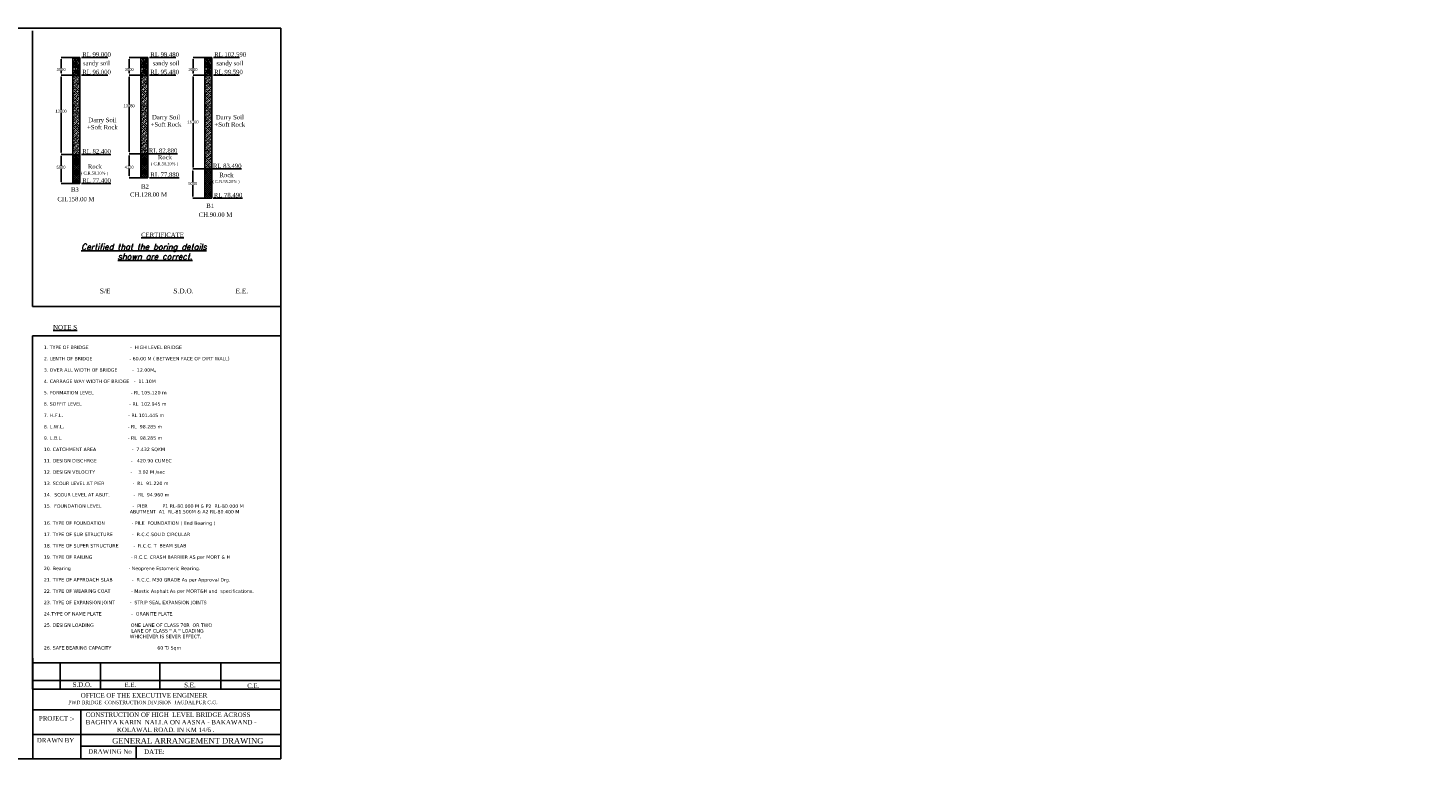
# Model space of a CAD drawing. Header units: millimetres. Extents: x -20950785 to 389010297, y -11535949 to 14056629.
# Tile 22 of 256: x 8095242 to 8335307, y -1027376 to -902047. Entities that reach past the tile are written whole.
import ezdxf

# ---------------------------------------------------------------- set-up
doc = ezdxf.new("R2010")
doc.units = ezdxf.units.MM
doc.header["$LTSCALE"] = 60
doc.header["$MEASUREMENT"] = 0
doc.styles.add('style1', font='txt.shx', dxfattribs={"height": 1})
doc.dimstyles.get("Standard").update_dxf_attribs({"dimtxt": 400, "dimasz": 215, "dimexe": 0.18, "dimexo": 0.0625, "dimgap": 0.09, "dimtad": 0, "dimtih": 1, "dimtoh": 1, "dimdec": 0, "dimzin": 4, "dimdsep": 46, "dimtxsty": 'Standard', "dimblk": 'OPEN90', "dimcen": 0, "dimadec": 0, "dimazin": 1, "dimtfac": 1, "dimtdec": 0, "dimtix": 1, "dimtofl": 0, "dimtmove": 0, "dimatfit": 3, "dimldrblk": 'OPEN30', "dimfxl": 1, "dimtolj": 1, "dimtzin": 0, "dimarcsym": 0})

# ---------------------------------------------------------------- blocks, each defined once
blk = doc.blocks.new('*D194')
at = {"color": 0, "linetype": 'Continuous', "lineweight": -2, "transparency": 16777216}
for p, q in [((8102934, -907115), (8100919, -907115)), ((8100920, -907415), (8100920, -908907)), ((8100920, -909815), (8100920, -909407)), ((8102934, -910115), (8100919, -910115))]:
    blk.add_line(p, q, dxfattribs=at)
for points in [[(8100870, -907415), (8100970, -907415), (8100920, -907115)], [(8100870, -909815), (8100970, -909815), (8100920, -910115)]]:
    blk.add_solid(points, dxfattribs=at)
at = {"layer": 'Defpoints', "color": 0, "linetype": 'Continuous', "lineweight": -2, "transparency": 16777216}
for p in [(8102934, -907115), (8100920, -910115), (8102934, -910115)]:
    blk.add_point(p, dxfattribs=at)
at = {"color": 0, "linetype": 'Continuous', "transparency": 16777216, "insert": (8100920, -909157), "char_height": 500, "attachment_point": 5}
blk.add_mtext('\\A1;3000', dxfattribs=at)
blk = doc.blocks.new('*D141')
at = {"color": 0, "linetype": 'Continuous', "lineweight": -2, "transparency": 16777216}
for p, q in [((8102934, -910115), (8100912, -910115)), ((8100913, -910415), (8100913, -916064)), ((8100913, -923415), (8100913, -916564)), ((8102934, -923715), (8100912, -923715))]:
    blk.add_line(p, q, dxfattribs=at)
for points in [[(8100863, -910415), (8100963, -910415), (8100913, -910115)], [(8100863, -923415), (8100963, -923415), (8100913, -923715)]]:
    blk.add_solid(points, dxfattribs=at)
at = {"layer": 'Defpoints', "color": 0, "linetype": 'Continuous', "lineweight": -2, "transparency": 16777216}
for p in [(8102934, -910115), (8100913, -923715), (8102934, -923715)]:
    blk.add_point(p, dxfattribs=at)
at = {"color": 0, "linetype": 'Continuous', "transparency": 16777216, "insert": (8100913, -916314), "char_height": 500, "attachment_point": 5}
blk.add_mtext('\\A1;13600', dxfattribs=at)
blk = doc.blocks.new('*D195')
at = {"color": 0, "linetype": 'Continuous', "lineweight": -2, "transparency": 16777216}
for p, q in [((8102934, -923715), (8100904, -923715)), ((8100904, -924015), (8100904, -925668)), ((8100904, -928415), (8100904, -926168)), ((8102934, -928715), (8100904, -928715))]:
    blk.add_line(p, q, dxfattribs=at)
for points in [[(8100854, -924015), (8100954, -924015), (8100904, -923715)], [(8100854, -928415), (8100954, -928415), (8100904, -928715)]]:
    blk.add_solid(points, dxfattribs=at)
at = {"layer": 'Defpoints', "color": 0, "linetype": 'Continuous', "lineweight": -2, "transparency": 16777216}
for p in [(8100904, -923715), (8102934, -923715), (8102934, -928715)]:
    blk.add_point(p, dxfattribs=at)
at = {"color": 0, "linetype": 'Continuous', "transparency": 16777216, "insert": (8100904, -925918), "char_height": 500, "attachment_point": 5}
blk.add_mtext('\\A1;5000', dxfattribs=at)
blk = doc.blocks.new('*D196')
at = {"color": 0, "linetype": 'Continuous', "lineweight": -2, "transparency": 16777216}
for p, q in [((8114607, -907115), (8112593, -907115)), ((8112593, -907415), (8112593, -908907)), ((8112593, -909815), (8112593, -909407)), ((8114607, -910115), (8112593, -910115))]:
    blk.add_line(p, q, dxfattribs=at)
for points in [[(8112543, -907415), (8112643, -907415), (8112593, -907115)], [(8112543, -909815), (8112643, -909815), (8112593, -910115)]]:
    blk.add_solid(points, dxfattribs=at)
at = {"layer": 'Defpoints', "color": 0, "linetype": 'Continuous', "lineweight": -2, "transparency": 16777216}
for p in [(8114607, -907115), (8112593, -910115), (8114607, -910115)]:
    blk.add_point(p, dxfattribs=at)
at = {"color": 0, "linetype": 'Continuous', "transparency": 16777216, "insert": (8112593, -909157), "char_height": 500, "attachment_point": 5}
blk.add_mtext('\\A1;3000', dxfattribs=at)
blk = doc.blocks.new('*D142')
at = {"color": 0, "linetype": 'Continuous', "lineweight": -2, "transparency": 16777216}
for p, q in [((8114607, -910115), (8112578, -910115)), ((8112578, -910415), (8112578, -915135)), ((8112578, -923295), (8112578, -915635)), ((8114607, -923595), (8112578, -923595))]:
    blk.add_line(p, q, dxfattribs=at)
for points in [[(8112528, -910415), (8112628, -910415), (8112578, -910115)], [(8112528, -923295), (8112628, -923295), (8112578, -923595)]]:
    blk.add_solid(points, dxfattribs=at)
at = {"layer": 'Defpoints', "color": 0, "linetype": 'Continuous', "lineweight": -2, "transparency": 16777216}
for p in [(8114607, -910115), (8112578, -923595), (8114607, -923595)]:
    blk.add_point(p, dxfattribs=at)
at = {"color": 0, "linetype": 'Continuous', "transparency": 16777216, "insert": (8112578, -915385), "char_height": 500, "attachment_point": 5}
blk.add_mtext('\\A1;13480', dxfattribs=at)
blk = doc.blocks.new('*D197')
at = {"color": 0, "linetype": 'Continuous', "lineweight": -2, "transparency": 16777216}
for p, q in [((8114607, -923595), (8112578, -923595)), ((8112578, -923895), (8112578, -925668)), ((8112578, -927415), (8112578, -926168)), ((8114607, -927715), (8112578, -927715))]:
    blk.add_line(p, q, dxfattribs=at)
for points in [[(8112528, -923895), (8112628, -923895), (8112578, -923595)], [(8112528, -927415), (8112628, -927415), (8112578, -927715)]]:
    blk.add_solid(points, dxfattribs=at)
at = {"layer": 'Defpoints', "color": 0, "linetype": 'Continuous', "lineweight": -2, "transparency": 16777216}
for p in [(8112578, -923595), (8114607, -923595), (8114607, -927715)]:
    blk.add_point(p, dxfattribs=at)
at = {"color": 0, "linetype": 'Continuous', "transparency": 16777216, "insert": (8112578, -925918), "char_height": 500, "attachment_point": 5}
blk.add_mtext('\\A1;4120', dxfattribs=at)
blk = doc.blocks.new('*D198')
at = {"color": 0, "linetype": 'Continuous', "lineweight": -2, "transparency": 16777216}
for p, q in [((8125550, -907115), (8123536, -907115)), ((8123536, -907415), (8123536, -908907)), ((8123536, -909815), (8123536, -909407)), ((8125550, -910115), (8123536, -910115))]:
    blk.add_line(p, q, dxfattribs=at)
for points in [[(8123486, -907415), (8123586, -907415), (8123536, -907115)], [(8123486, -909815), (8123586, -909815), (8123536, -910115)]]:
    blk.add_solid(points, dxfattribs=at)
at = {"layer": 'Defpoints', "color": 0, "linetype": 'Continuous', "lineweight": -2, "transparency": 16777216}
for p in [(8125551, -907115), (8123536, -910115), (8125551, -910115)]:
    blk.add_point(p, dxfattribs=at)
at = {"color": 0, "linetype": 'Continuous', "transparency": 16777216, "insert": (8123536, -909157), "char_height": 500, "attachment_point": 5}
blk.add_mtext('\\A1;3000', dxfattribs=at)
blk = doc.blocks.new('*D154')
at = {"color": 0, "linetype": 'Continuous', "lineweight": -2, "transparency": 16777216}
for p, q in [((8125550, -910115), (8123536, -910115)), ((8123536, -910415), (8123536, -917915)), ((8123536, -925915), (8123536, -918415)), ((8125550, -926215), (8123536, -926215))]:
    blk.add_line(p, q, dxfattribs=at)
for points in [[(8123486, -910415), (8123586, -910415), (8123536, -910115)], [(8123486, -925915), (8123586, -925915), (8123536, -926215)]]:
    blk.add_solid(points, dxfattribs=at)
at = {"layer": 'Defpoints', "color": 0, "linetype": 'Continuous', "lineweight": -2, "transparency": 16777216}
for p in [(8123536, -910115), (8125551, -910115), (8125551, -926215)]:
    blk.add_point(p, dxfattribs=at)
at = {"color": 0, "linetype": 'Continuous', "transparency": 16777216, "insert": (8123536, -918165), "char_height": 500, "attachment_point": 5}
blk.add_mtext('\\A1;16100', dxfattribs=at)
blk = doc.blocks.new('*D199')
at = {"color": 0, "linetype": 'Continuous', "lineweight": -2, "transparency": 16777216}
for p, q in [((8125550, -926215), (8123509, -926215)), ((8123509, -926515), (8123509, -928465)), ((8123509, -930915), (8123509, -928965)), ((8125550, -931215), (8123509, -931215))]:
    blk.add_line(p, q, dxfattribs=at)
for points in [[(8123459, -926515), (8123559, -926515), (8123509, -926215)], [(8123459, -930915), (8123559, -930915), (8123509, -931215)]]:
    blk.add_solid(points, dxfattribs=at)
at = {"layer": 'Defpoints', "color": 0, "linetype": 'Continuous', "lineweight": -2, "transparency": 16777216}
for p in [(8125551, -926215), (8123509, -931215), (8125551, -931215)]:
    blk.add_point(p, dxfattribs=at)
at = {"color": 0, "linetype": 'Continuous', "transparency": 16777216, "insert": (8123509, -928715), "char_height": 500, "attachment_point": 5}
blk.add_mtext('\\A1;5000', dxfattribs=at)

msp = doc.modelspace()

# ---------------------------------------------------------------- hatches: boundary and pattern name
at = {"linetype": 'Continuous'}
h = msp.add_hatch(dxfattribs=at)
h.set_pattern_fill('AR-CONC', color=1, scale=80)
h.set_pattern_definition([(50, (590582.72, -677242.57), (573.808146, -50.201708), [60, -660]), (355, (590582.7, -677242.57), (-111.001067, 601.753707), [48, -528]), (100.4514445, (590630.54, -677246.75), (462.807077, 551.551993), [50.992154, -560.91369]), (46.1842, (590582.7, -677082.6), (853.793065, -132.415425), [90, -990]), (96.635635, (590653.9, -677093.6), (747.72956, 779.29488), [76.48827, -841.37101]), (351.184164, (590582.7, -677082.6), (747.72956, 779.29488), [72, -792]), (21, (590662.72, -677122.57), (477.525642, -322.095113), [60, -660]), (326, (590662.7, -677122.57), (194.652266, 580.120036), [48, -528]), (71.451445, (590702.5, -677149.4), (672.1779, 258.024922), [50.99215, -560.91369]), (37.5, (590582.72, -677242.57), (9.727884, 266.315083), [0, -521.6, 0, -536, 0, -530]), (7.5, (590582.72, -677242.57), (210.45563, 315.52937), [0, -305.6, 0, -509.6, 0, -202]), (327.5, (590404.32, -677242.57), (427.057949, -18.0438974), [0, -200, 0, -624, 0, -828]), (317.5, (590324.32, -677242.57), (466.548935, 80.083986), [0, -260, 0, -414.4, 0, -588])])
h.paths.add_polyline_path([(8104133.65, -907114.86), (8102933.65, -907114.86), (8102933.65, -910114.86), (8104133.65, -910114.86)])
h = msp.add_hatch(dxfattribs=at)
h.set_pattern_fill('AR-CONC', color=1, scale=80)
h.set_pattern_definition([(50, (602256.48, -677242.57), (573.808146, -50.201708), [60, -660]), (355, (602256.5, -677242.57), (-111.001067, 601.753707), [48, -528]), (100.4514445, (602304.3, -677246.75), (462.807077, 551.551993), [50.992154, -560.91369]), (46.1842, (602256.5, -677082.6), (853.793065, -132.415425), [90, -990]), (96.635635, (602327.6, -677093.6), (747.72956, 779.29488), [76.48827, -841.37101]), (351.184164, (602256.5, -677082.6), (747.72956, 779.29488), [72, -792]), (21, (602336.48, -677122.57), (477.525642, -322.095113), [60, -660]), (326, (602336.5, -677122.57), (194.652266, 580.120036), [48, -528]), (71.451445, (602376.27, -677149.4), (672.1779, 258.024922), [50.99215, -560.91369]), (37.5, (602256.48, -677242.57), (9.727884, 266.315083), [0, -521.6, 0, -536, 0, -530]), (7.5, (602256.48, -677242.57), (210.45563, 315.52937), [0, -305.6, 0, -509.6, 0, -202]), (327.5, (602078.08, -677242.57), (427.057949, -18.0438974), [0, -200, 0, -624, 0, -828]), (317.5, (601998.08, -677242.57), (466.548935, 80.083986), [0, -260, 0, -414.4, 0, -588])])
h.paths.add_polyline_path([(8115807.4, -907114.86), (8114607.4, -907114.86), (8114607.4, -910114.86), (8115807.4, -910114.86)])
h = msp.add_hatch(dxfattribs=at)
h.set_pattern_fill('AR-CONC', color=1, scale=80)
h.set_pattern_definition([(50, (613199.6, -677242.57), (573.808146, -50.201708), [60, -660]), (355, (613199.6, -677242.57), (-111.001067, 601.753707), [48, -528]), (100.4514445, (613247.4, -677246.75), (462.807077, 551.551993), [50.992154, -560.91369]), (46.1842, (613199.6, -677082.6), (853.793065, -132.415425), [90, -990]), (96.635635, (613270.75, -677093.6), (747.72956, 779.29488), [76.48827, -841.37101]), (351.184164, (613199.6, -677082.6), (747.72956, 779.29488), [72, -792]), (21, (613279.6, -677122.57), (477.525642, -322.095113), [60, -660]), (326, (613279.6, -677122.57), (194.652266, 580.120036), [48, -528]), (71.451445, (613319.4, -677149.4), (672.1779, 258.024922), [50.99215, -560.91369]), (37.5, (613199.6, -677242.57), (9.727884, 266.315083), [0, -521.6, 0, -536, 0, -530]), (7.5, (613199.6, -677242.57), (210.45563, 315.52937), [0, -305.6, 0, -509.6, 0, -202]), (327.5, (613021.2, -677242.57), (427.057949, -18.0438974), [0, -200, 0, -624, 0, -828]), (317.5, (612941.2, -677242.57), (466.548935, 80.083986), [0, -260, 0, -414.4, 0, -588])])
h.paths.add_polyline_path([(8126750.52, -907114.86), (8125550.52, -907114.86), (8125550.52, -910114.86), (8126750.52, -910114.86)])
h = msp.add_hatch(dxfattribs=at)
h.set_pattern_fill('ANSI33', color=1, scale=2000)
h.set_pattern_definition([(45, (590582.7, -677242.57), (-353.55339, 353.55339), []), (45, (590936.3, -677242.57), (-353.55339, 353.55339), [250, -125])])
h.paths.add_polyline_path([(8104133.65, -910114.86), (8102933.65, -910114.86), (8102933.65, -923714.86), (8104133.65, -923714.86)])
h = msp.add_hatch(dxfattribs=at)
h.set_pattern_fill('ANSI33', color=1, scale=2000)
h.set_pattern_definition([(45, (602256.5, -677242.57), (-353.55339, 353.55339), []), (45, (602610.03, -677242.57), (-353.55339, 353.55339), [250, -125])])
h.paths.add_polyline_path([(8115807.4, -910114.86), (8114607.4, -910114.86), (8114607.4, -923714.86), (8115807.4, -923714.86)])
h = msp.add_hatch(dxfattribs=at)
h.set_pattern_fill('ANSI33', color=1, scale=2000)
h.set_pattern_definition([(45, (613199.6, -677242.57), (-353.55339, 353.55339), []), (45, (613553.15, -677242.57), (-353.55339, 353.55339), [250, -125])])
h.paths.add_polyline_path([(8126750.52, -910114.86), (8125550.52, -910114.86), (8125550.52, -926214.86), (8126750.52, -926214.86)])
h = msp.add_hatch(dxfattribs=at)
h.set_pattern_fill('ANSI37', color=1, scale=2000)
h.set_pattern_definition([(45, (590582.72, -677242.57), (-176.776695, 176.776695), []), (135, (590582.72, -677242.57), (-176.776695, -176.776695), [])])
h.paths.add_polyline_path([(8104133.65, -923714.86), (8102933.65, -923714.86), (8102933.65, -928714.86), (8104133.65, -928714.86)])
h = msp.add_hatch(dxfattribs=at)
h.set_pattern_fill('ANSI37', color=1, scale=2000)
h.set_pattern_definition([(45, (602256.48, -677242.57), (-176.776695, 176.776695), []), (135, (602256.48, -677242.57), (-176.776695, -176.776695), [])])
h.paths.add_polyline_path([(8114607.4, -927714.86), (8115807.4, -927714.86), (8115807.4, -923594.86), (8114607.4, -923594.86)])
h = msp.add_hatch(dxfattribs=at)
h.set_pattern_fill('ANSI37', color=1, scale=2000)
h.set_pattern_definition([(45, (663080.53, -680190.65), (-176.776695, 176.776695), []), (135, (663080.53, -680190.65), (-176.776695, -176.776695), [])])
h.paths.add_polyline_path([(8126750.52, -926214.86), (8125550.52, -926214.86), (8125550.52, -931214.86), (8126750.52, -931214.86)])

# ---------------------------------------------------------------- linework, layer by layer
at = {"color": 1, "linetype": 'Continuous'}
for p, q in [((7967119.97, -902047.42), (8138623.68, -902047.42)), ((8096032.91, -949810.11), (8096032.91, -902504.84)), ((8138623.68, -902047.42), (8138623.68, -1027375.65)), ((8102933.65, -907114.86), (8104133.65, -907114.86)), ((8102933.65, -928714.86), (8102933.65, -907114.86)), ((8104133.65, -907114.86), (8104133.65, -928714.86)), ((8104419.23, -907114.86), (8108914.78, -907114.86)), ((8114607.4, -907114.86), (8115807.4, -907114.86)), ((8114607.4, -927714.86), (8114607.4, -907114.86)), ((8115807.4, -907114.86), (8115807.4, -927714.86)), ((8116092.98, -907114.86), (8120588.53, -907114.86)), ((8125550.52, -907114.86), (8126750.52, -907114.86)), ((8125550.52, -931214.86), (8125550.52, -907114.86)), ((8126750.52, -907114.86), (8126750.52, -931214.86)), ((8127036.11, -907114.86), (8131531.66, -907114.86)), ((8102933.65, -910114.86), (8104133.65, -910114.86)), ((8104419.23, -910114.86), (8108914.78, -910114.86)), ((8114607.4, -910114.86), (8115807.4, -910114.86)), ((8116092.98, -910114.86), (8120588.53, -910114.86)), ((8125550.52, -910114.86), (8126750.52, -910114.86)), ((8127036.11, -910114.86), (8131531.66, -910114.86)), ((8102933.65, -923714.86), (8104133.65, -923714.86)), ((8104419.23, -923714.86), (8109473.78, -923714.86)), ((8114607.4, -923594.86), (8115807.4, -923594.86)), ((8115825.19, -923595.77), (8120879.73, -923593.95)), ((8125550.52, -926214.86), (8126750.52, -926214.86)), ((8126820.06, -926214.86), (8131874.61, -926214.86)), ((8104133.65, -928714.86), (8102933.65, -928714.86)), ((8104419.23, -928714.86), (8109473.78, -928714.86)), ((8114607.4, -927714.86), (8115807.4, -927714.86)), ((8115807.4, -927714.86), (8114607.4, -927714.86)), ((8116092.98, -927714.86), (8121147.53, -927714.86)), ((8125550.52, -931214.86), (8126750.52, -931214.86)), ((8126968.93, -931211.49), (8132023.47, -931211.49)), ((8138623.68, -949810.11), (8096032.91, -949810.11)), ((8096039.51, -954849.3, -6141.13), (8096039.51, -1015412.07, -6141.13)), ((8096039.51, -954849.3, -6141.13), (8138623.68, -954849.3, -6141.13)), ((8096048.3, -1010115.83, -6141.13), (8096048.3, -1027375.65, -6141.13)), ((8096039.51, -1010875.51, -6141.13), (8138623.68, -1010875.51, -6141.13)), ((8100749.24, -1010875.51, -6141.13), (8100749.24, -1015412.07, -6141.13)), ((8107696.04, -1014091.09, -6141.13), (8107696.04, -1010875.51, -6141.13)), ((8107696.04, -1010875.51, -6141.13), (8107696.04, -1015412.07, -6141.13)), ((8117821.04, -1014091.09, -6141.13), (8117821.04, -1010875.51, -6141.13)), ((8117821.04, -1010875.51, -6141.13), (8117821.04, -1015412.07, -6141.13)), ((8128282.72, -1010875.51, -6141.13), (8128282.72, -1015412.07, -6141.13)), ((8096039.51, -1013926.67, -6141.13), (8138623.68, -1013926.67, -6141.13)), ((8096039.51, -1015412.07, -6141.13), (8138623.68, -1015412.07, -6141.13)), ((8096048.3, -1018924.06, -6141.13), (8099250.96, -1018924.06, -6141.13)), ((8099250.96, -1018924.06, -6141.13), (8138623.68, -1018924.06, -6141.13)), ((8104292.69, -1018928.81), (8104292.69, -1027375.65)), ((8096048.3, -1023152.23, -3243.95), (8099250.96, -1023152.23, -2060.92)), ((8099250.96, -1023152.23), (8138623.68, -1023152.23, 14543.92)), ((7967119.97, -1027375.65), (8138623.68, -1027375.65)), ((8104292.69, -1025177.23, -19366.03), (8138623.68, -1025177.23, -461.43)), ((8113780.12, -1025177.23, -6141.13), (8113780.12, -1027375.65, -6141.13))]:
    msp.add_line(p, q, dxfattribs=at)

# ---------------------------------------------------------------- texts
at = {"color": 1, "linetype": 'Continuous', "char_height": 750, "attachment_point": 1}
for s, insert in [('{\\fTimes New Roman|b0|i0|c0|p18; RL 99.000}', (8104270.16, -906214.06)), ('{\\fTimes New Roman|b0|i0|c0|p18; RL 98.480}', (8115943.92, -906214.06)), ('{\\fTimes New Roman|b0|i0|c0|p18; RL 102.590}', (8126887.04, -906214.06)), ('{\\fTimes New Roman|b0|i0|c0|p18; RL 96.000}', (8104270.16, -909214.06)), ('{\\fTimes New Roman|b0|i0|c0|p18;sandy soil}', (8104673.99, -907716.45)), ('{\\fTimes New Roman|b0|i0|c0|p18; RL 95.480}', (8115943.92, -909214.06)), ('{\\fTimes New Roman|b0|i0|c0|p18;sandy soil}', (8116608.02, -907716.45)), ('{\\fTimes New Roman|b0|i0|c0|p18; RL 99.590}', (8126887.04, -909214.06)), ('{\\fTimes New Roman|b0|i0|c0|p18;sandy soil}', (8127551.15, -907716.45)), ('{\\fTimes New Roman|b0|i0|c0|p18; RL 82.400}', (8104270.16, -922814.06)), ('{\\fTimes New Roman|b0|i0|c0|p18; RL 82.880}', (8115676.12, -922693.15)), ('{\\fTimes New Roman|b0|i0|c0|p18; RL 83.490}', (8126671, -925314.06)), ('{\\fTimes New Roman|b0|i0|c0|p18; RL 77.400}', (8104270.16, -927814.06)), ('{\\fTimes New Roman|b0|i0|c0|p18;B2}', (8114632.52, -928834.47)), ('{\\fTimes New Roman|b0|i0|c0|p18; RL 77.880}', (8115943.92, -926814.06)), ('{\\fTimes New Roman|b0|i0|c0|p18;CH.158.00 M}', (8100288.43, -931001.65)), ('{\\fTimes New Roman|b0|i0|c0|p18;B3}', (8102603.15, -929355.99)), ('{\\fTimes New Roman|b0|i0|c0|p18;CH.128.00 M}', (8112741.91, -930223.59)), ('{\\fTimes New Roman|b0|i0|c0|p18; RL 78.490}', (8126819.86, -930310.7)), ('{\\fTimes New Roman|b0|i0|c0|p18;CH.90.00 M}', (8124514.51, -933678.74)), ('{\\fTimes New Roman|b0|i0|c0|p18;B1}', (8125814.65, -932158.34)), ('{\\fTimes New Roman|b0|i0|c0|p18;\\LCERTIFICATE}', (8114645.54, -937134.28))]:
    msp.add_mtext(s, dxfattribs=dict(at, insert=insert))
at = {"color": 1, "linetype": 'Continuous', "attachment_point": 1}
for s, insert, char_height, width in [('\\pi703.0416;{\\fTimes New Roman|b0|i0|c0|p18;Darry Soil \\P\\pi468.6328;+Soft Rock \\P\\pi0;      }', (8115807.4, -916960.95), 750, 6008.8229), ('\\pi703.0416;{\\fTimes New Roman|b0|i0|c0|p18;Darry Soil \\P\\pi468.6328;+Soft Rock \\P\\pi0;      }', (8126750.52, -916960.95), 750, 6008.8229), ('\\pi703.0416;{\\fTimes New Roman|b0|i0|c0|p18;Darry Soil \\P\\pi468.6328;+Soft Rock \\P\\pi0;      }', (8104903.27, -917442.61), 750, 6008.8229), ('\\pi3810.83777;{\\fTimes New Roman|b0|i0|c0|p18; Rock\\P\\pi2906.08624;\\H0.66667x;( C.R.58.20% )\\H1.5x; \\P\\pi0;      }', (8113413.84, -923825.97), 750, 10242.62), ('\\pi3810.83777;{\\fTimes New Roman|b0|i0|c0|p18; Rock\\P\\pi2906.08624;\\H0.66667x;( C.R.58.20% )\\H1.5x; \\P\\pi0;      }', (8101408.69, -925429.88), 750, 10242.62), ('\\pi3810.83777;{\\fTimes New Roman|b0|i0|c0|p18; Rock\\P\\pi2906.08624;\\H0.66667x;( C.R.58.20% )\\H1.5x; \\P\\pi0;      }', (8123978, -926871.79), 750, 10242.62), ('\\pi175.74291;{\\Fitalic|c0;\\LCertified that the boring details  \\P\\pi6437.64767;shown are correct.}', (8104183.48, -939065.2), 1000, 28256.2477)]:
    msp.add_mtext(s, dxfattribs=dict(at, insert=insert, char_height=char_height, width=width))
at = {"color": 1, "linetype": 'Continuous', "attachment_point": 1, "style": 'style1'}
for s, insert, char_height in [('{\\fTimes New Roman|b0|i0|c0|p18;S/E                       }', (8107560.8, -946715.53), 829.44), ('{\\fTimes New Roman|b0|i0|c0|p18;S.D.O.                         }', (8120162.94, -946715.53), 829.44), ('{\\fTimes New Roman|b0|i0|c0|p18;E.E.                        }', (8130814.75, -946715.53), 829.44), ('{\\fTimes New Roman|b0|i0|c0|p18;\\LNOTE S}', (8099536.68, -952971.43, -6141.13), 777.6), ('{\\fTimes New Roman|b0|i0|c0|p18;S.D.O.                         }', (8102906.34, -1014230.36, 10733.87), 777.6), ('{\\fTimes New Roman|b0|i0|c0|p18;E.E.                         }', (8111762.44, -1014264.57, -6141.13), 777.6), ('{\\fTimes New Roman|b0|i0|c0|p18;S.E.                         }', (8122015.68, -1014303.94, -6141.13), 777.6), ('{\\fTimes New Roman|b0|i0|c0|p18;C.E.                         }', (8132829.84, -1014422.82, -6141.13), 777.6), ('{\\fTimes New Roman|b0|i0|c0|p18;                      OFFICE OF THE EXECUTIVE ENGINEER \\P       \\H0.7813x;          PWD BRIDGE  CONSTRUCTION DIVISION  JAGDALPUR C.G. \\H1.28x;  }', (8097755.16, -1016072.53, -19641.13), 777.6), ('{\\fTimes New Roman|b0|i0|c0|p18;PROJECT :-                       }', (8097116.72, -1020014.41, -23016.13), 777.6), ('{\\fTimes New Roman|b0|i0|c0|p18;DRAWN BY                        }', (8096749.03, -1023767.74, 10733.87), 777.6), ('{\\fTimes New Roman|b0|i0|c0|p18;GENERAL ARRANGEMENT DRAWING                       }', (8109675.33, -1023772.5, -6141.13), 972), ('{\\fTimes New Roman|b0|i0|c0|p18;DRAWING No                      }', (8105543.4, -1025697.58, -6141.13), 777.6), ('{\\fTimes New Roman|b0|i0|c0|p18;DATE:                       }', (8115152.51, -1025743.55, 10733.87), 777.6)]:
    msp.add_mtext(s, dxfattribs=dict(at, insert=insert, char_height=char_height))
for s, insert, char_height, width in [("{\\fVerdana|b0|i0|c0|p34;1. TYPE OF BRIDGE                            -  HIGH LEVEL BRIDGE\\P\\P2. LENTH OF BRIDGE                         - 60.00 M ( BETWEEN FACE OF DIRT WALL)}  {\\fVerdana|b0|i0|c0|p34;\\P\\P3. OVER ALL WIDTH OF BRIDGE          -  12.00M}.\\P{\\fVerdana|b0|i0|c0|p34;\\P4. CARRAGE WAY WIDTH OF BRIDGE   -  11.10M             \\P\\P5. FORMATION LEVEL                         - RL 105.120 m\\P\\P6. SOFFIT LEVEL                                - RL  102.945 m\\P\\P7. H.F.L.                                            - RL 101.445 m\\P\\P8. L.W.L.                                           - RL  98.285 m\\P\\P9. L.B.L.                                            - RL  98.285 m\\P\\P10. CATCHMENT AREA                        -  7.432 SQKM\\P\\P11. DESIGN DISCHRGE                       -   420.90 CUMEC\\P\\P12. DESIGN VELOCITY                        -    3.02 M /sec\\P\\P13. SCOUR LEVEL AT PIER                   -  RL  91.220 m \\P\\P14.  SCOUR LEVEL AT ABUT.                -  RL  94.960 m\\P\\P15.  FOUNDATION LEVEL                     -  PIER          \\C7;P1 RL-80.000 M & P2  RL-80.000 M\\P                                                          ABUTMENT  A1  RL-81.500M & A2 RL-80.400 M\\C256;\\P\\P16. TYPE OF FOUNDATION                  - PILE  FOUNDATION ( End Bearing ) \\P\\P17. TYPE OF SUB STRUCTURE             -  R.C.C.SOLID CIRCULAR             \\P\\P18. TYPE OF SUPER STRUCTURE          -  R.C.C. T  BEAM SLAB \\P\\P19. TYPE OF RAILING                          - R.C.C. CRASH BARRIER AS per MORT & H\\P\\P20. Bearing                                       - Neoprene Estomeric Bearing.\\P\\P21. TYPE OF APPROACH SLAB             -  R.C.C. M30 GRADE As per Approval Drg.\\P\\P22. TYPE OF WEARING COAT              - Mastic Asphalt As per MORT&H and  specifications.\\P                                                                                    \\P23. TYPE OF EXPANSION JOINT          -  STRIP SEAL EXPANSION JOINTS  \\P\\P24.TYPE OF NAME PLATE                    -  GRANITE PLATE \\P\\P25. DESIGN LOADING                         ONE LANE OF CLASS 70R  OR TWO\\P                                                           LANE OF CLASS '' A '' LOADING  \\P                                                          WHICHEVER IS SEVER EFFECT.\\P\\P26. SAFE BEARING CAPACITY                               60 T/ Sqm\\P }     ", (8097956.88, -956500.49, 17483.87), 583.2, 36933.1029), ('{\\fTimes New Roman|b0|i0|c0|p18;CONSTRUCTION OF HIGH  LEVEL BRIDGE ACROSS \\PBAGHIYA KARIN  NALLA ON AASNA - BAKAWAND -                      KOLAWAL ROAD. IN KM 14/6 .           }', (8105137.43, -1019387.34, -23016.13), 777.6, 29791.8527)]:
    msp.add_mtext(s, dxfattribs=dict(at, insert=insert, char_height=char_height, width=width))

# ---------------------------------------------------------------- dimensions: what is measured, and where the dimension line sits
at = {"color": 1, "linetype": 'Continuous'}
for base, p1, p2, picture, middle in [((8100919.58, -910114.86), (8102933.65, -907114.86), (8102933.65, -910114.86), '*D194', (8100919.58, -909156.98)), ((8112593.33, -910114.86), (8114607.4, -907114.86), (8114607.4, -910114.86), '*D196', (8112593.33, -909156.98)), ((8123536.46, -910114.86), (8125550.52, -907114.86), (8125550.52, -910114.86), '*D198', (8123536.46, -909156.98)), ((8100912.5, -923714.86), (8102933.65, -910114.86), (8102933.65, -923714.86), '*D141', (8100912.5, -916314.14)), ((8112577.72, -923594.86), (8114607.4, -910114.86), (8114607.4, -923594.86), '*D142', (8112577.72, -915384.79)), ((8100903.97, -923714.86), (8102933.65, -928714.86), (8102933.65, -923714.86), '*D195', (8100903.97, -925917.79)), ((8112577.72, -923594.86), (8114607.4, -927714.86), (8114607.4, -923594.86), '*D197', (8112577.72, -925917.79))]:
    dim = msp.add_linear_dim(base=base, p1=p1, p2=p2, angle=90, dimstyle='Standard', override={"dimtxt": 500, "dimasz": 300, "dimfxl": 300}, dxfattribs=at)
    dim.commit()
    dim.dimension.update_dxf_attribs({"geometry": picture, "text_midpoint": middle, "dimtype": 160})
for base, p2, picture, middle in [((8123536.46, -910114.86), (8125550.52, -910114.86), '*D154', (8123536.46, -918164.86)), ((8123508.94, -931214.86), (8125550.52, -931214.86), '*D199', (8123508.94, -928714.86))]:
    dim = msp.add_linear_dim(base=base, p1=(8125550.52, -926214.86), p2=p2, angle=90, dimstyle='Standard', override={"dimtxt": 500, "dimasz": 300, "dimfxl": 300}, dxfattribs=at)
    dim.commit()
    dim.dimension.update_dxf_attribs({"geometry": picture, "text_midpoint": middle})

doc.saveas('drawing.dxf')
